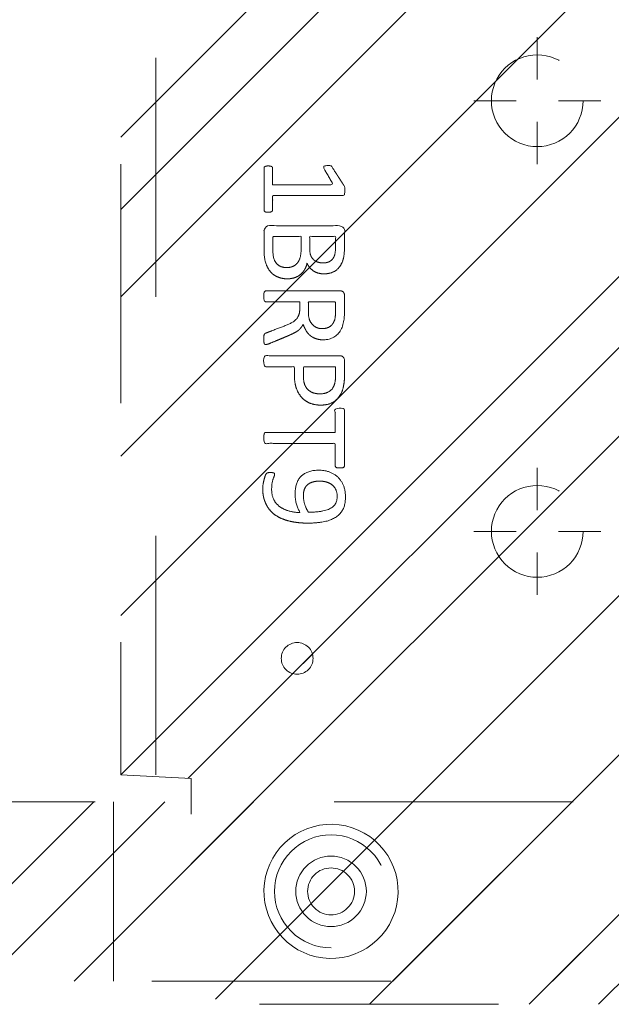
# Model space of a CAD drawing. Header units: inches. Extents: x -467 to -292, y -214 to 28.
# Tile 65 of 81: x -334.04 to -330.74, y 6.32 to 11.81. Entities that reach past the tile are written whole.
import ezdxf

# ---------------------------------------------------------------- set-up
doc = ezdxf.new("R2010")
doc.units = ezdxf.units.IN
doc.header["$LTSCALE"] = 32
doc.header["$MEASUREMENT"] = 0
doc.header["$PDMODE"] = 1
doc.header["$PDSIZE"] = -2
doc.linetypes.add('Dash Style-1', pattern=[0.083328, 0.041656, -0.041672])
for name, color, linetype, lineweight in [('DashLine', 7, 'Dash Style-1', 13), ('DashLineFill', 7, 'Dash Style-1', 13), ('Drawing', 7, 'Continuous', 18), ('Metal-Black', 7, 'Continuous', 18), ('Metal-DeskStructure', 7, 'Continuous', 13), ('None', 7, 'Continuous', 18), ('SolidLine', 7, 'Continuous', 15)]:
    doc.layers.add(name, color=color, linetype=linetype, lineweight=lineweight)
pattern_1 = [(45, (0, 0), (-1.61302, 1.93572), []), (45, (-1.0608, 1.0608), (-0.472346, 0.416761), [])]

# ---------------------------------------------------------------- blocks, each defined once
blk = doc.blocks.new('Group-62')
at = {"layer": 'DashLine'}
for p, q in [((0.0002, 3.8189), (0.0002, 4.0551)), ((-0.1179, 3.7008), (-0.3541, 3.7008)), ((0.1183, 3.7008), (0.3545, 3.7008)), ((0.0002, 3.5827), (0.0002, 3.3465))]:
    blk.add_line(p, q, dxfattribs=at)
at = {"layer": 'DashLine', "flags": 128}
blk.add_lwpolyline([(-0.2557, 3.7008), (-0.2545, 3.7259), (-0.2508, 3.7507), (-0.2447, 3.7751), (-0.2362, 3.7987), (-0.2255, 3.8214), (-0.2126, 3.843), (-0.1976, 3.8631), (-0.1808, 3.8817), (-0.1621, 3.8986), (-0.142, 3.9136), (-0.1204, 3.9265), (-0.0977, 3.9372), (-0.0741, 3.9457), (-0.0497, 3.9518), (-0.0249, 3.9555), (0.0002, 3.9567), (0.0253, 3.9555), (0.0501, 3.9518), (0.0745, 3.9457), (0.0981, 3.9372), (0.1208, 3.9265), (0.1424, 3.9136), (0.1625, 3.8986), (0.1812, 3.8817), (0.198, 3.8631), (0.213, 3.843), (0.2259, 3.8214), (0.2366, 3.7987), (0.2451, 3.7751), (0.2512, 3.7507), (0.2549, 3.7259), (0.2561, 3.7008), (0.2549, 3.6757), (0.2512, 3.6509), (0.2451, 3.6265), (0.2366, 3.6029), (0.2259, 3.5802), (0.213, 3.5586), (0.198, 3.5384), (0.1812, 3.5198), (0.1625, 3.503), (0.1424, 3.488), (0.1208, 3.4751), (0.0981, 3.4644), (0.0745, 3.4559), (0.0501, 3.4498), (0.0253, 3.4461), (0.0002, 3.4449), (-0.0249, 3.4461), (-0.0497, 3.4498), (-0.0741, 3.4559), (-0.0977, 3.4644), (-0.1204, 3.4751), (-0.142, 3.488), (-0.1621, 3.503), (-0.1808, 3.5198), (-0.1976, 3.5384), (-0.2126, 3.5586), (-0.2255, 3.5802), (-0.2362, 3.6029), (-0.2447, 3.6265), (-0.2508, 3.6509), (-0.2545, 3.6757)], close=True, dxfattribs=at)
blk = doc.blocks.new('Group-63')
at = {"layer": 'DashLine'}
for p, q in [((0.0002, 6.2205), (0.0002, 6.4567)), ((-0.1179, 6.1024), (-0.3541, 6.1024)), ((0.1183, 6.1024), (0.3545, 6.1024)), ((0.0002, 5.9843), (0.0002, 5.748))]:
    blk.add_line(p, q, dxfattribs=at)
at = {"layer": 'DashLine', "flags": 128}
blk.add_lwpolyline([(-0.2557, 6.1024), (-0.2545, 6.1274), (-0.2508, 6.1523), (-0.2447, 6.1766), (-0.2362, 6.2003), (-0.2255, 6.223), (-0.2126, 6.2445), (-0.1976, 6.2647), (-0.1808, 6.2833), (-0.1621, 6.3002), (-0.142, 6.3151), (-0.1204, 6.3281), (-0.0977, 6.3388), (-0.0741, 6.3472), (-0.0497, 6.3534), (-0.0249, 6.357), (0.0002, 6.3583), (0.0253, 6.357), (0.0501, 6.3534), (0.0745, 6.3472), (0.0981, 6.3388), (0.1208, 6.3281), (0.1424, 6.3151), (0.1625, 6.3002), (0.1812, 6.2833), (0.198, 6.2647), (0.213, 6.2445), (0.2259, 6.223), (0.2366, 6.2003), (0.2451, 6.1766), (0.2512, 6.1523), (0.2549, 6.1274), (0.2561, 6.1024), (0.2549, 6.0773), (0.2512, 6.0524), (0.2451, 6.0281), (0.2366, 6.0044), (0.2259, 5.9817), (0.213, 5.9602), (0.198, 5.94), (0.1812, 5.9214), (0.1625, 5.9045), (0.1424, 5.8896), (0.1208, 5.8767), (0.0981, 5.8659), (0.0745, 5.8575), (0.0501, 5.8514), (0.0253, 5.8477), (0.0002, 5.8465), (-0.0249, 5.8477), (-0.0497, 5.8514), (-0.0741, 5.8575), (-0.0977, 5.8659), (-0.1204, 5.8767), (-0.142, 5.8896), (-0.1621, 5.9045), (-0.1808, 5.9214), (-0.1976, 5.94), (-0.2126, 5.9602), (-0.2255, 5.9817), (-0.2362, 6.0044), (-0.2447, 6.0281), (-0.2508, 6.0524), (-0.2545, 6.0773)], close=True, dxfattribs=at)
blk = doc.blocks.new('Group-65')
at = {"layer": 'SolidLine', "color": 7}
for points, knots in [([(1.2823, 6.0565), (1.3118, 6.0565), (1.3709, 6.0491), (1.4262, 6.0325), (1.4742, 6.0048), (1.5093, 5.9623), (1.5314, 5.9033), (1.5314, 5.8498), (1.5259, 5.8221), (1.5176, 5.7889), (1.5093, 5.7778), (1.4982, 5.7741), (1.4816, 5.7741), (1.4724, 5.776), (1.4668, 5.7778), (1.465, 5.7815), (1.465, 5.7889), (1.4705, 5.8018), (1.4779, 5.8239), (1.4816, 5.8516), (1.4816, 5.9033), (1.4558, 5.9513), (1.4133, 5.9808), (1.3561, 5.9974), (1.3229, 5.9974), (1.334, 5.979), (1.3506, 5.9273), (1.3506, 5.8572), (1.3303, 5.8055), (1.2952, 5.776), (1.2472, 5.7612), (1.1882, 5.7612), (1.1347, 5.7796), (1.0941, 5.8166), (1.0701, 5.8719), (1.0701, 5.9402), (1.083, 5.9826), (1.1107, 6.0159), (1.1476, 6.038), (1.1956, 6.0509), (1.2509, 6.0565), (1.2823, 6.0565)], [0, 0, 0, 0.054342, 0.108683, 0.163025, 0.217366, 0.271708, 0.32605, 0.346749, 0.367448, 0.408846, 0.429545, 0.450244, 0.466803, 0.483362, 0.499922, 0.516481, 0.53304, 0.549599, 0.566158, 0.582718, 0.612524, 0.642331, 0.672137, 0.701944, 0.701944, 0.721255, 0.740567, 0.762023, 0.78348, 0.804937, 0.826394, 0.847851, 0.869308, 0.890765, 0.912222, 0.926851, 0.941481, 0.956111, 0.970741, 0.98537, 1, 1, 1]), ([(1.2768, 5.9956), (1.2325, 5.9956), (1.1411, 5.979), (1.1162, 5.9291), (1.1162, 5.8848), (1.1328, 5.8516), (1.1605, 5.8313), (1.1956, 5.8221), (1.2343, 5.8221), (1.2675, 5.8313), (1.2915, 5.8498), (1.3044, 5.8811), (1.3044, 5.931), (1.2878, 5.979), (1.2768, 5.9956)], [0, 0, 0, 0.066007, 0.19802, 0.264026, 0.330033, 0.39604, 0.462046, 0.528053, 0.60066, 0.673267, 0.745875, 0.818482, 0.909241, 1, 1, 1]), ([(1.1014, 5.7482), (1.1074, 5.7482), (1.118, 5.7482), (1.1236, 5.7445), (1.1273, 5.739), (1.1273, 5.6744), (1.1273, 5.6116), (1.3211, 5.6116), (1.5185, 5.6116), (1.5222, 5.608), (1.5241, 5.6006), (1.5259, 5.5895), (1.5259, 5.5729), (1.5241, 5.5618), (1.5222, 5.5544), (1.5185, 5.5507), (1.3211, 5.5507), (1.1273, 5.5507), (1.1273, 5.488), (1.1273, 5.4234), (1.1236, 5.4179), (1.118, 5.416), (1.1088, 5.4142), (1.0959, 5.4142), (1.0848, 5.416), (1.0793, 5.4179), (1.0756, 5.4234), (1.0756, 5.5812), (1.0756, 5.739), (1.0793, 5.7445), (1.0848, 5.7482), (1.0959, 5.7482), (1.1014, 5.7482)], [0, 0, 0, 0.003046, 0.005389, 0.007733, 0.010076, 0.089744, 0.089744, 0.335779, 0.340465, 0.345152, 0.349838, 0.354524, 0.360382, 0.36624, 0.372099, 0.377957, 0.6855, 0.6855, 0.785085, 0.788014, 0.790943, 0.793872, 0.796801, 0.798998, 0.801195, 0.803391, 0.805588, 0.991213, 0.99341, 0.995606, 0.997803, 1, 1, 1]), ([(1.2066, 5.3983), (1.2417, 5.3983), (1.2952, 5.3761), (1.3321, 5.3355), (1.3543, 5.2765), (1.3543, 5.2091), (1.3543, 5.1842), (1.4345, 5.1842), (1.5185, 5.1842), (1.5222, 5.1805), (1.5241, 5.1731), (1.5259, 5.162), (1.5259, 5.1454), (1.5241, 5.1344), (1.5222, 5.127), (1.5185, 5.1233), (1.3081, 5.1233), (1.0885, 5.1233), (1.0756, 5.1381), (1.0756, 5.1953), (1.0756, 5.258), (1.0793, 5.2839), (1.0867, 5.3208), (1.1088, 5.3577), (1.1402, 5.3854), (1.1826, 5.3983), (1.2066, 5.3983)], [0, 0, 0, 0.066268, 0.132535, 0.198803, 0.26507, 0.303966, 0.303966, 0.429297, 0.43506, 0.440822, 0.446584, 0.452347, 0.456957, 0.461567, 0.466177, 0.470786, 0.728938, 0.745073, 0.761208, 0.845107, 0.870922, 0.896738, 0.922553, 0.948369, 0.974184, 1, 1, 1]), ([(1.2122, 5.3355), (1.1845, 5.3355), (1.1476, 5.3152), (1.131, 5.2857), (1.1254, 5.2543), (1.1254, 5.211), (1.1254, 5.1842), (1.2149, 5.1842), (1.3044, 5.1842), (1.3044, 5.211), (1.3044, 5.2635), (1.2915, 5.3005), (1.2657, 5.3244), (1.2325, 5.3355), (1.2122, 5.3355)], [0, 0, 0, 0.053098, 0.106195, 0.159293, 0.212391, 0.297937, 0.297937, 0.584068, 0.584068, 0.669615, 0.752211, 0.834807, 0.917404, 1, 1, 1]), ([(1.5148, 5.0603), (1.5185, 5.0603), (1.5222, 5.0584), (1.5241, 5.0511), (1.5259, 5.0381), (1.5259, 5.0197), (1.5241, 5.0086), (1.5222, 5.0012), (1.5167, 4.9975), (1.5111, 4.9957), (1.4585, 4.9754), (1.4059, 4.9551), (1.3875, 4.9477), (1.358, 4.9329), (1.3358, 4.9108), (1.3247, 4.8813), (1.3247, 4.8416), (1.3247, 4.8222), (1.4198, 4.8222), (1.5185, 4.8222), (1.5222, 4.8185), (1.5241, 4.8111), (1.5259, 4.8001), (1.5259, 4.7835), (1.5241, 4.7724), (1.5222, 4.765), (1.5185, 4.7613), (1.3072, 4.7613), (1.0867, 4.7613), (1.0756, 4.7761), (1.0756, 4.8314), (1.0756, 4.896), (1.0774, 4.9182), (1.0793, 4.9274), (1.083, 4.9532), (1.1033, 4.9938), (1.1328, 5.0197), (1.1716, 5.0344), (1.2159, 5.0344), (1.2528, 5.0215), (1.2805, 4.9994), (1.2989, 4.9662), (1.3063, 4.9477), (1.3118, 4.9588), (1.3266, 4.9772), (1.3469, 4.992), (1.3746, 5.0049), (1.3912, 5.0123), (1.4401, 5.0326), (1.489, 5.0529), (1.5019, 5.0584), (1.513, 5.0603), (1.5148, 5.0603)], [0, 0, 0, 0.004018, 0.008035, 0.012053, 0.01607, 0.020088, 0.024105, 0.028123, 0.03214, 0.03214, 0.070951, 0.070951, 0.084634, 0.098317, 0.112001, 0.125684, 0.138745, 0.138745, 0.202807, 0.205295, 0.207782, 0.21027, 0.212758, 0.214748, 0.216739, 0.218729, 0.220719, 0.332671, 0.339637, 0.346603, 0.391882, 0.407555, 0.423229, 0.423229, 0.466696, 0.510164, 0.553631, 0.597099, 0.640566, 0.684033, 0.727501, 0.770968, 0.770968, 0.798042, 0.825115, 0.852188, 0.879262, 0.879262, 0.958132, 0.958132, 0.979066, 1, 1, 1]), ([(1.2011, 4.9717), (1.1734, 4.9717), (1.1383, 4.9477), (1.1291, 4.92), (1.1273, 4.9108), (1.1254, 4.8887), (1.1254, 4.8471), (1.1254, 4.8222), (1.2011, 4.8222), (1.2768, 4.8222), (1.2768, 4.8508), (1.2768, 4.9034), (1.2657, 4.9366), (1.2435, 4.9606), (1.2159, 4.9717), (1.2011, 4.9717)], [0, 0, 0, 0.142515, 0.285031, 0.285031, 0.330993, 0.376955, 0.445899, 0.445899, 0.655281, 0.655281, 0.734439, 0.800829, 0.867219, 0.93361, 1, 1, 1]), ([(1.3949, 4.694), (1.417, 4.694), (1.4521, 4.6829), (1.4816, 4.6644), (1.5019, 4.6367), (1.5241, 4.5869), (1.5241, 4.4799), (1.5241, 4.4134), (1.513, 4.3987), (1.2998, 4.3987), (1.0867, 4.3987), (1.0756, 4.4134), (1.0756, 4.4716), (1.0756, 4.5629), (1.0922, 4.6146), (1.1199, 4.6478), (1.1623, 4.6663), (1.2048, 4.6663), (1.2343, 4.6589), (1.2583, 4.6441), (1.2786, 4.6201), (1.2841, 4.6072), (1.2878, 4.6257), (1.3063, 4.6571), (1.334, 4.681), (1.3727, 4.694), (1.3949, 4.694)], [0, 0, 0, 0.031455, 0.06291, 0.094366, 0.125821, 0.188731, 0.266159, 0.275837, 0.285516, 0.435531, 0.44521, 0.454888, 0.521427, 0.574659, 0.627891, 0.681123, 0.734355, 0.762747, 0.791139, 0.819531, 0.847924, 0.847924, 0.885943, 0.923962, 0.961981, 1, 1, 1]), ([(1.3986, 4.6312), (1.3783, 4.6312), (1.3487, 4.6183), (1.3284, 4.5943), (1.3174, 4.5574), (1.3174, 4.4937), (1.3174, 4.4577), (1.3958, 4.4577), (1.4742, 4.4577), (1.4742, 4.5011), (1.4742, 4.5851), (1.4465, 4.6183), (1.417, 4.6312), (1.3986, 4.6312)], [0, 0, 0, 0.079156, 0.158312, 0.237468, 0.316624, 0.419526, 0.419526, 0.643799, 0.643799, 0.767809, 0.883905, 0.941952, 1, 1, 1]), ([(1.1956, 4.6054), (1.1789, 4.6054), (1.1531, 4.5961), (1.1347, 4.5758), (1.1254, 4.5445), (1.1254, 4.4891), (1.1254, 4.4577), (1.1974, 4.4577), (1.2694, 4.4577), (1.2694, 4.4919), (1.2694, 4.5482), (1.2583, 4.5777), (1.238, 4.5961), (1.2103, 4.6054), (1.1956, 4.6054)], [0, 0, 0, 0.074499, 0.148998, 0.223496, 0.297995, 0.395417, 0.395417, 0.61891, 0.61891, 0.724928, 0.793696, 0.862464, 0.931232, 1, 1, 1]), ([(1.5001, 4.3229), (1.5074, 4.3229), (1.5213, 4.3201), (1.5241, 4.3118), (1.5241, 4.1927), (1.5241, 4.0737), (1.5222, 4.07), (1.5167, 4.0663), (1.5074, 4.0645), (1.4945, 4.0645), (1.4853, 4.0663), (1.4798, 4.0682), (1.4761, 4.0737), (1.4761, 4.1226), (1.4761, 4.1697), (1.3063, 4.1697), (1.1365, 4.1697), (1.1623, 4.1263), (1.1882, 4.0829), (1.19, 4.0774), (1.1919, 4.0682), (1.1882, 4.0645), (1.1771, 4.0626), (1.1646, 4.0626), (1.155, 4.0626), (1.1494, 4.0645), (1.1457, 4.0682), (1.1439, 4.0719), (1.1107, 4.1235), (1.0774, 4.1752), (1.0756, 4.1771), (1.0756, 4.1807), (1.0738, 4.1863), (1.0738, 4.2034), (1.0738, 4.2214), (1.0774, 4.2269), (1.0811, 4.2287), (1.2795, 4.2287), (1.4761, 4.2287), (1.4761, 4.2693), (1.4761, 4.3136), (1.4798, 4.3173), (1.4853, 4.321), (1.4945, 4.3229), (1.5001, 4.3229)], [0, 0, 0, 0.00261, 0.007831, 0.010441, 0.176195, 0.178805, 0.181415, 0.184026, 0.186636, 0.188594, 0.190551, 0.192509, 0.194467, 0.244389, 0.244389, 0.424498, 0.424498, 0.47805, 0.47805, 0.484241, 0.490432, 0.496622, 0.502813, 0.507071, 0.510941, 0.514811, 0.518682, 0.518682, 0.576295, 0.576295, 0.578743, 0.58119, 0.583638, 0.590247, 0.593184, 0.596122, 0.599059, 0.911881, 0.911881, 0.976501, 0.982376, 0.988251, 0.994125, 1, 1, 1])]:
    blk.add_open_spline(points, degree=2, knots=knots, dxfattribs=at)
blk = doc.blocks.new('1BRPT9-Bracket (2D)')
at = {"layer": 'DashLineFill', "linetype": 'Continuous', "lineweight": 13}
h = blk.add_hatch(dxfattribs=at)
h.set_pattern_fill('Steel', color=253, style=0, pattern_type=2)
h.set_pattern_definition(pattern_1)
edge = h.paths.add_edge_path()
edge.add_arc((1.6779, -8.4882), 0.252, 270, 360)
edge.add_line((1.9299, -8.4882), (1.9299, -7.4803))
edge.add_line((1.9299, -7.4803), (2.3236, -7.4803))
edge.add_line((2.3236, -7.4803), (2.3236, 7.4611))
edge.add_line((2.3236, 7.4611), (1.9299, 7.4803))
edge.add_line((1.9299, 7.4803), (1.9299, 8.4882))
edge.add_arc((1.6779, 8.4882), 0.252, 360, 450)
edge.add_line((1.6779, 8.7402), (-2.3221, 8.7402))
edge.add_line((-2.3221, 8.7402), (-2.3221, -8.7402))
edge.add_line((-2.3221, -8.7402), (1.6779, -8.7402))
h = blk.add_hatch(dxfattribs=at)
h.set_pattern_fill('Steel', color=253, style=0, pattern_type=2)
h.set_pattern_definition(pattern_1)
h.paths.add_polyline_path([(1.1504, 8.4252), (1.1812, 8.4237), (1.2118, 8.4191), (1.2418, 8.4116), (1.2709, 8.4012), (1.2988, 8.388), (1.3254, 8.3721), (1.3502, 8.3537), (1.3731, 8.3329), (1.3938, 8.31), (1.4123, 8.2852), (1.4281, 8.2587), (1.4414, 8.2308), (1.4518, 8.2017), (1.4593, 8.1717), (1.4638, 8.1411), (1.4653, 8.1102), (1.4638, 8.0794), (1.4593, 8.0488), (1.4518, 8.0188), (1.4414, 7.9897), (1.4281, 7.9618), (1.4123, 7.9353), (1.3938, 7.9104), (1.3731, 7.8875), (1.3502, 7.8668), (1.3254, 7.8484), (1.2988, 7.8325), (1.2709, 7.8193), (1.2418, 7.8088), (1.2118, 7.8013), (1.1812, 7.7968), (1.1504, 7.7953), (1.1195, 7.7968), (1.0889, 7.8013), (1.0589, 7.8088), (1.0298, 7.8193), (1.0019, 7.8325), (0.9754, 7.8484), (0.9506, 7.8668), (0.9277, 7.8875), (0.9069, 7.9104), (0.8885, 7.9353), (0.8726, 7.9618), (0.8594, 7.9897), (0.849, 8.0188), (0.8415, 8.0488), (0.8369, 8.0794), (0.8354, 8.1102), (0.8369, 8.1411), (0.8415, 8.1717), (0.849, 8.2017), (0.8594, 8.2308), (0.8726, 8.2587), (0.8885, 8.2852), (0.9069, 8.31), (0.9277, 8.3329), (0.9506, 8.3537), (0.9754, 8.3721), (1.0019, 8.388), (1.0298, 8.4012), (1.0589, 8.4116), (1.0889, 8.4191), (1.1195, 8.4237)])
h = blk.add_hatch(dxfattribs=at)
h.set_pattern_fill('Steel', color=253, style=0, pattern_type=2)
h.set_pattern_definition(pattern_1)
h.paths.add_polyline_path([(1.1504, 8.3071), (1.1697, 8.3061), (1.1888, 8.3033), (1.2075, 8.2986), (1.2257, 8.2921), (1.2432, 8.2838), (1.2597, 8.2739), (1.2753, 8.2624), (1.2896, 8.2494), (1.3025, 8.2351), (1.314, 8.2196), (1.324, 8.203), (1.3322, 8.1856), (1.3387, 8.1674), (1.3434, 8.1486), (1.3463, 8.1295), (1.3472, 8.1102), (1.3463, 8.0909), (1.3434, 8.0718), (1.3387, 8.0531), (1.3322, 8.0349), (1.324, 8.0174), (1.314, 8.0009), (1.3025, 7.9854), (1.2896, 7.971), (1.2753, 7.9581), (1.2597, 7.9466), (1.2432, 7.9366), (1.2257, 7.9284), (1.2075, 7.9219), (1.1888, 7.9172), (1.1697, 7.9143), (1.1504, 7.9134), (1.1311, 7.9143), (1.112, 7.9172), (1.0932, 7.9219), (1.075, 7.9284), (1.0576, 7.9366), (1.041, 7.9466), (1.0255, 7.9581), (1.0112, 7.971), (0.9982, 7.9854), (0.9867, 8.0009), (0.9768, 8.0174), (0.9685, 8.0349), (0.962, 8.0531), (0.9573, 8.0718), (0.9545, 8.0909), (0.9535, 8.1102), (0.9545, 8.1295), (0.9573, 8.1486), (0.962, 8.1674), (0.9685, 8.1856), (0.9768, 8.203), (0.9867, 8.2196), (0.9982, 8.2351), (1.0112, 8.2494), (1.0255, 8.2624), (1.041, 8.2739), (1.0576, 8.2838), (1.075, 8.2921), (1.0932, 8.2986), (1.112, 8.3033), (1.1311, 8.3061)])
h = blk.add_hatch(dxfattribs=at)
h.set_pattern_fill('Steel', color=253, style=0, pattern_type=2)
h.set_pattern_definition(pattern_1)
h.paths.add_polyline_path([(1.3393, 6.8996), (1.348, 6.8992), (1.3566, 6.8979), (1.3651, 6.8958), (1.3732, 6.8929), (1.3811, 6.8891), (1.3886, 6.8847), (1.3955, 6.8795), (1.402, 6.8737), (1.4078, 6.8672), (1.413, 6.8602), (1.4175, 6.8528), (1.4212, 6.8449), (1.4241, 6.8367), (1.4262, 6.8283), (1.4275, 6.8197), (1.4279, 6.811), (1.4275, 6.8023), (1.4262, 6.7937), (1.4241, 6.7853), (1.4212, 6.7771), (1.4175, 6.7693), (1.413, 6.7618), (1.4078, 6.7548), (1.402, 6.7484), (1.3955, 6.7425), (1.3886, 6.7374), (1.3811, 6.7329), (1.3732, 6.7292), (1.3651, 6.7263), (1.3566, 6.7241), (1.348, 6.7229), (1.3393, 6.7224), (1.3307, 6.7229), (1.3221, 6.7241), (1.3136, 6.7263), (1.3054, 6.7292), (1.2976, 6.7329), (1.2901, 6.7374), (1.2832, 6.7425), (1.2767, 6.7484), (1.2709, 6.7548), (1.2657, 6.7618), (1.2612, 6.7693), (1.2575, 6.7771), (1.2546, 6.7853), (1.2525, 6.7937), (1.2512, 6.8023), (1.2508, 6.811), (1.2512, 6.8197), (1.2525, 6.8283), (1.2546, 6.8367), (1.2575, 6.8449), (1.2612, 6.8528), (1.2657, 6.8602), (1.2709, 6.8672), (1.2767, 6.8737), (1.2832, 6.8795), (1.2901, 6.8847), (1.2976, 6.8891), (1.3054, 6.8929), (1.3136, 6.8958), (1.3221, 6.8979), (1.3307, 6.8992)])
at = {"layer": 'DashLineFill'}
blk.add_line((2.1268, 7.4611), (2.1268, -7.4803), dxfattribs=at)
at = {"layer": 'DashLineFill', "flags": 128}
blk.add_lwpolyline([(1.6779, -8.7402, 0.414214), (1.9299, -8.4882), (1.9299, -7.4803), (2.3236, -7.4803), (2.3236, 7.4611), (1.9299, 7.4803), (1.9299, 8.4882, 0.414214), (1.6779, 8.7402), (-2.3221, 8.7402), (-2.3221, -8.7402)], format="xyb", close=True, dxfattribs=at)
for points in [[(1.1504, 8.4252), (1.1812, 8.4237), (1.2118, 8.4191), (1.2418, 8.4116), (1.2709, 8.4012), (1.2988, 8.388), (1.3254, 8.3721), (1.3502, 8.3537), (1.3731, 8.3329), (1.3938, 8.31), (1.4123, 8.2852), (1.4281, 8.2587), (1.4414, 8.2308), (1.4518, 8.2017), (1.4593, 8.1717), (1.4638, 8.1411), (1.4653, 8.1102), (1.4638, 8.0794), (1.4593, 8.0488), (1.4518, 8.0188), (1.4414, 7.9897), (1.4281, 7.9618), (1.4123, 7.9353), (1.3938, 7.9104), (1.3731, 7.8875), (1.3502, 7.8668), (1.3254, 7.8484), (1.2988, 7.8325), (1.2709, 7.8193), (1.2418, 7.8088), (1.2118, 7.8013), (1.1812, 7.7968), (1.1504, 7.7953), (1.1195, 7.7968), (1.0889, 7.8013), (1.0589, 7.8088), (1.0298, 7.8193), (1.0019, 7.8325), (0.9754, 7.8484), (0.9506, 7.8668), (0.9277, 7.8875), (0.9069, 7.9104), (0.8885, 7.9353), (0.8726, 7.9618), (0.8594, 7.9897), (0.849, 8.0188), (0.8415, 8.0488), (0.8369, 8.0794), (0.8354, 8.1102), (0.8369, 8.1411), (0.8415, 8.1717), (0.849, 8.2017), (0.8594, 8.2308), (0.8726, 8.2587), (0.8885, 8.2852), (0.9069, 8.31), (0.9277, 8.3329), (0.9506, 8.3537), (0.9754, 8.3721), (1.0019, 8.388), (1.0298, 8.4012), (1.0589, 8.4116), (1.0889, 8.4191), (1.1195, 8.4237)], [(1.1504, 8.3071), (1.1697, 8.3061), (1.1888, 8.3033), (1.2075, 8.2986), (1.2257, 8.2921), (1.2432, 8.2838), (1.2597, 8.2739), (1.2753, 8.2624), (1.2896, 8.2494), (1.3025, 8.2351), (1.314, 8.2196), (1.324, 8.203), (1.3322, 8.1856), (1.3387, 8.1674), (1.3434, 8.1486), (1.3463, 8.1295), (1.3472, 8.1102), (1.3463, 8.0909), (1.3434, 8.0718), (1.3387, 8.0531), (1.3322, 8.0349), (1.324, 8.0174), (1.314, 8.0009), (1.3025, 7.9854), (1.2896, 7.971), (1.2753, 7.9581), (1.2597, 7.9466), (1.2432, 7.9366), (1.2257, 7.9284), (1.2075, 7.9219), (1.1888, 7.9172), (1.1697, 7.9143), (1.1504, 7.9134), (1.1311, 7.9143), (1.112, 7.9172), (1.0932, 7.9219), (1.075, 7.9284), (1.0576, 7.9366), (1.041, 7.9466), (1.0255, 7.9581), (1.0112, 7.971), (0.9982, 7.9854), (0.9867, 8.0009), (0.9768, 8.0174), (0.9685, 8.0349), (0.962, 8.0531), (0.9573, 8.0718), (0.9545, 8.0909), (0.9535, 8.1102), (0.9545, 8.1295), (0.9573, 8.1486), (0.962, 8.1674), (0.9685, 8.1856), (0.9768, 8.203), (0.9867, 8.2196), (0.9982, 8.2351), (1.0112, 8.2494), (1.0255, 8.2624), (1.041, 8.2739), (1.0576, 8.2838), (1.075, 8.2921), (1.0932, 8.2986), (1.112, 8.3033), (1.1311, 8.3061)], [(1.3393, 6.8996), (1.348, 6.8992), (1.3566, 6.8979), (1.3651, 6.8958), (1.3732, 6.8929), (1.3811, 6.8891), (1.3886, 6.8847), (1.3955, 6.8795), (1.402, 6.8737), (1.4078, 6.8672), (1.413, 6.8602), (1.4175, 6.8528), (1.4212, 6.8449), (1.4241, 6.8367), (1.4262, 6.8283), (1.4275, 6.8197), (1.4279, 6.811), (1.4275, 6.8023), (1.4262, 6.7937), (1.4241, 6.7853), (1.4212, 6.7771), (1.4175, 6.7693), (1.413, 6.7618), (1.4078, 6.7548), (1.402, 6.7484), (1.3955, 6.7425), (1.3886, 6.7374), (1.3811, 6.7329), (1.3732, 6.7292), (1.3651, 6.7263), (1.3566, 6.7241), (1.348, 6.7229), (1.3393, 6.7224), (1.3307, 6.7229), (1.3221, 6.7241), (1.3136, 6.7263), (1.3054, 6.7292), (1.2976, 6.7329), (1.2901, 6.7374), (1.2832, 6.7425), (1.2767, 6.7484), (1.2709, 6.7548), (1.2657, 6.7618), (1.2612, 6.7693), (1.2575, 6.7771), (1.2546, 6.7853), (1.2525, 6.7937), (1.2512, 6.8023), (1.2508, 6.811), (1.2512, 6.8197), (1.2525, 6.8283), (1.2546, 6.8367), (1.2575, 6.8449), (1.2612, 6.8528), (1.2657, 6.8602), (1.2709, 6.8672), (1.2767, 6.8737), (1.2832, 6.8795), (1.2901, 6.8847), (1.2976, 6.8891), (1.3054, 6.8929), (1.3136, 6.8958), (1.3221, 6.8979), (1.3307, 6.8992)]]:
    blk.add_lwpolyline(points, close=True, dxfattribs=at)
at = {"layer": 'DashLineFill', "linetype": 'Continuous', "lineweight": 5}
for p in [(0.0002, 6.1024), (0.0002, 3.7008)]:
    blk.add_point(p, dxfattribs=at)
at = {"layer": 'Metal-DeskStructure', "color": 7}
for name in ['Group-63', 'Group-62']:
    blk.add_blockref(name, (0, 0), dxfattribs=at)
at = {"layer": 'SolidLine', "color": 7}
blk.add_blockref('Group-65', (0, 0), dxfattribs=at)
blk = doc.blocks.new('1BRPT6-LeftBeam (2D)')
at = {"layer": 'DashLineFill', "linetype": 'Continuous', "lineweight": 13}
h = blk.add_hatch(dxfattribs=at)
h.set_pattern_fill('Steel', color=253, style=0, pattern_type=2)
h.set_pattern_definition(pattern_1)
h.paths.add_polyline_path([(-1.8504, 0.5), (20.4724, 0.5), (20.4724, -0.5), (-1.8504, -0.5)])
at = {"layer": 'DashLineFill'}
blk.add_line((2.3622, -0.5), (2.3622, 0.5), dxfattribs=at)
at = {"layer": 'DashLineFill', "flags": 128}
blk.add_lwpolyline([(-1.8504, 0.5), (20.4724, 0.5), (20.4724, -0.5), (-1.8504, -0.5)], close=True, dxfattribs=at)
at = {"layer": 'SolidLine', "flags": 128}
for points in [[(1.1224, 0.373), (1.1591, 0.3739), (1.1957, 0.3712), (1.2319, 0.3649), (1.2672, 0.3551), (1.3015, 0.3418), (1.3342, 0.3253), (1.3652, 0.3056), (1.3942, 0.283), (1.4207, 0.2577), (1.4447, 0.2299), (1.4658, 0.1998), (1.4838, 0.1679), (1.4987, 0.1343), (1.5102, 0.0995), (1.5182, 0.0636), (1.5227, 0.0272), (1.5235, -0.0095), (1.5208, -0.0461), (1.5145, -0.0823), (1.5047, -0.1176), (1.4914, -0.1519), (1.4749, -0.1846), (1.4552, -0.2156), (1.4326, -0.2446), (1.4073, -0.2711), (1.3795, -0.2951), (1.3494, -0.3162), (1.3175, -0.3342), (1.2839, -0.3491), (1.2491, -0.3606), (1.2132, -0.3686), (1.1768, -0.373), (1.1401, -0.3739), (1.1035, -0.3712), (1.0673, -0.3649), (1.032, -0.3551), (0.9977, -0.3418), (0.965, -0.3253), (0.934, -0.3056), (0.9051, -0.283), (0.8785, -0.2577), (0.8545, -0.2299), (0.8334, -0.1998), (0.8154, -0.1679), (0.8005, -0.1343), (0.789, -0.0995), (0.781, -0.0636), (0.7766, -0.0272), (0.7757, 0.0095), (0.7784, 0.0461), (0.7847, 0.0823), (0.7945, 0.1176), (0.8078, 0.1519), (0.8243, 0.1846), (0.844, 0.2156), (0.8666, 0.2445), (0.8919, 0.2711), (0.9197, 0.2951), (0.9498, 0.3162), (0.9817, 0.3342), (1.0153, 0.3491), (1.0502, 0.3606), (1.086, 0.3686)], [(1.2805, 0), (1.2798, -0.0128), (1.2779, -0.0255), (1.2748, -0.038), (1.2705, -0.0501), (1.265, -0.0617), (1.2584, -0.0727), (1.2508, -0.083), (1.2421, -0.0925), (1.2326, -0.1011), (1.2223, -0.1088), (1.2113, -0.1154), (1.1997, -0.1209), (1.1876, -0.1252), (1.1751, -0.1283), (1.1624, -0.1302), (1.1496, -0.1308), (1.1368, -0.1302), (1.1241, -0.1283), (1.1116, -0.1252), (1.0995, -0.1209), (1.0879, -0.1154), (1.0769, -0.1088), (1.0666, -0.1011), (1.0571, -0.0925), (1.0485, -0.083), (1.0408, -0.0727), (1.0342, -0.0617), (1.0287, -0.0501), (1.0244, -0.038), (1.0213, -0.0255), (1.0194, -0.0128), (1.0188, 0), (1.0194, 0.0128), (1.0213, 0.0255), (1.0244, 0.038), (1.0287, 0.0501), (1.0342, 0.0617), (1.0408, 0.0727), (1.0485, 0.083), (1.0571, 0.0925), (1.0666, 0.1011), (1.0769, 0.1088), (1.0879, 0.1154), (1.0995, 0.1209), (1.1116, 0.1252), (1.1241, 0.1283), (1.1368, 0.1302), (1.1496, 0.1308), (1.1624, 0.1302), (1.1751, 0.1283), (1.1876, 0.1252), (1.1997, 0.1209), (1.2113, 0.1154), (1.2223, 0.1088), (1.2326, 0.1011), (1.2421, 0.0925), (1.2508, 0.083), (1.2584, 0.0727), (1.265, 0.0617), (1.2705, 0.0501), (1.2748, 0.038), (1.2779, 0.0255), (1.2798, 0.0128)]]:
    blk.add_lwpolyline(points, close=True, dxfattribs=at)
blk = doc.blocks.new('ReturnEnd-L3 (2D)')
at = {"layer": 'Metal-Black', "color": 7}
blk.add_blockref('1BRPT9-Bracket (2D)', (-0.0002, 6.1024), dxfattribs=at)
at = {"layer": 'Metal-DeskStructure', "color": 7}
blk.add_blockref('1BRPT6-LeftBeam (2D)', (0.0006, 14.2126), dxfattribs=at)
blk = doc.blocks.new('Group-90')
at = {"layer": 'SolidLine', "color": 7, "rotation": 180}
blk.add_blockref('ReturnEnd-L3 (2D)', (62.9921, -5.315), dxfattribs=at)
blk = doc.blocks.new('SL Runoff Utility L Desk2 (2D)')
at = {"layer": 'None'}
blk.add_blockref('Group-90', (0, 0), dxfattribs=at)
at = {"layer": 'Drawing', "color": 0, "flags": 1}
for tag in ['Tag', 'Catalog', 'Option1', 'Option2', 'Option3', 'Option4', 'Option5', 'Option6', 'Option7', 'Option8', 'Option9', 'Option10', 'Option11', 'Option12', 'Custom', 'FinishGroup', 'Discount', 'Item2', 'Item3', 'Item6', 'Item9', 'Item10', 'Item12', 'Item13', 'Item16', 'Item19', 'Item20', 'Item21', 'Item22', 'Item23', 'Item24', 'Item25', 'Item8', 'Item18', 'Item1', 'Item4', 'Item5', 'Item7', 'Item11', 'Item14', 'Item15', 'Item17']:
    blk.add_attdef(tag, (-39.5672, -45.141), '', height=0.00709, dxfattribs=at)

msp = doc.modelspace()

# ---------------------------------------------------------------- block references
at = {"layer": 'Drawing'}
msp.add_blockref('SL Runoff Utility L Desk2 (2D)', (-394.1446, 26.4764), dxfattribs=at)

doc.saveas('drawing.dxf')
